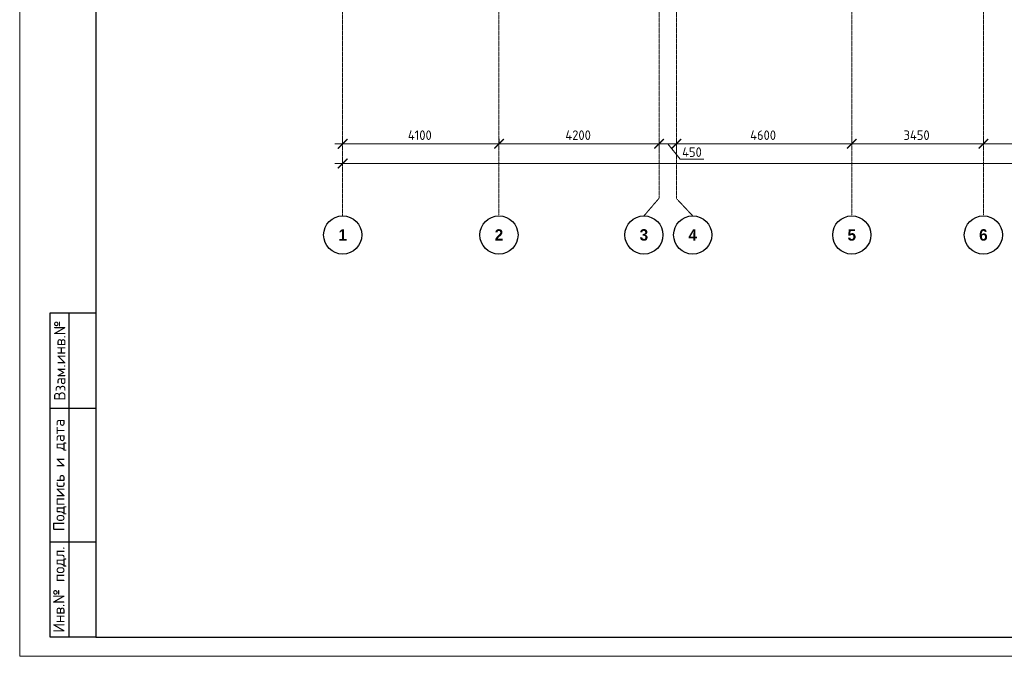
# Model space of a CAD drawing. Header units: millimetres. Extents: x -386473 to 311666, y -59273 to 291770.
# Tile 122 of 132: x 196606 to 222421, y -4054 to 12628. Entities that reach past the tile are written whole.
import ezdxf
from ezdxf.enums import TextEntityAlignment as Align

# ---------------------------------------------------------------- set-up
doc = ezdxf.new("R2010")
doc.units = ezdxf.units.MM
doc.linetypes.add('______5', pattern=[1100, 800, -100, 100, -100])
doc.linetypes.add('осевая', pattern=[50.8, 31.75, -6.35, 6.35, -6.35])
for name, color, linetype, lineweight in [('Оси', 40, '______5', 18), ('РАЗМЕРЫ', 1, 'Continuous', 9), ('Текст', 7, 'Continuous', 25), ('ТОНКИЕ', 7, 'Continuous', 9)]:
    doc.layers.add(name, color=color, linetype=linetype, lineweight=lineweight)
doc.layers.add('ТОЛСТЫЕ_ОСНОВНЫЕ', color=6, linetype='Continuous')
doc.styles.add('Century Gothic', font='GOTHIC.TTF')
doc.styles.add('GOST-2.304_Type-B', font='GOST_Common.ttf')
doc.styles.add('style1', font='GOST_Common.ttf', dxfattribs={"height": 500})
doc.dimstyles.new('СПДС', dxfattribs={"dimscale": 100, "dimtxt": 2.5, "dimasz": 2.5, "dimexe": 1.25, "dimexo": 0, "dimtad": 1, "dimdec": 0, "dimtxsty": 'GOST-2.304_Type-B', "dimblk": 'ARCHTICK', "dimcen": 2.5, "dimdle": 2, "dimadec": 0, "dimazin": 2, "dimtfac": 0.75, "dimtdec": 0, "dimtmove": 1, "dimatfit": 3, "dimfxl": 1, "dimtolj": 1, "dimarcsym": 1})

# ---------------------------------------------------------------- blocks, each defined once
blk = doc.blocks.new('_ArchTick')
at = {"color": 0, "linetype": 'ByBlock', "const_width": 0.15}
blk.add_lwpolyline([(-0.5, -0.5), (0.5, 0.5)], dxfattribs=at)
blk = doc.blocks.new('*D428')
at = {"color": 0, "lineweight": -2, "transparency": 16777216}
for p, q in [((983646, -19381), (983646, -19256)), ((1030446, -19495), (1030446, -19256)), ((983446, -19381), (1030646, -19381))]:
    blk.add_line(p, q, dxfattribs=at)
at = {"layer": 'DEFPOINTS', "color": 0, "transparency": 16777216}
for p in [(983646, -19381), (1030446, -19381), (1030446, -19495)]:
    blk.add_point(p, dxfattribs=at)
at = {"color": 0, "lineweight": -2, "transparency": 16777216, "xscale": 250, "yscale": 250, "zscale": 250, "rotation": 180}
blk.add_blockref('_ArchTick', (983646, -19381), dxfattribs=at)
at = {"color": 0, "lineweight": -2, "transparency": 16777216, "xscale": 250, "yscale": 250, "zscale": 250}
blk.add_blockref('_ArchTick', (1030446, -19381), dxfattribs=at)
at = {"color": 0, "transparency": 16777216, "insert": (1001863, -19270), "char_height": 250, "width": 104166.67, "attachment_point": 5, "style": 'GOST-2.304_Type-B'}
blk.add_mtext('\\A1;46800', dxfattribs=at)
blk = doc.blocks.new('NSY101')
at = {"color": 0, "linetype": 'ByBlock', "lineweight": -2}
blk.add_circle((0, 0), 50, dxfattribs=at)
blk = doc.blocks.new('СЛОЖНЫЙ_ОБЪЕКТ_31')
at = {"layer": 'Оси', "color": 16, "linetype": 'Continuous', "lineweight": 25, "transparency": 33554687, "xscale": 9.999999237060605, "yscale": 9.999999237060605, "zscale": 9.999999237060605}
blk.add_blockref('NSY101', (8813, -43009), dxfattribs=at)
at = {"layer": 'Оси', "color": 16, "linetype": 'Continuous', "lineweight": 25, "transparency": 33554687, "insert": (8813, -43009), "char_height": 300, "width": 385, "attachment_point": 5, "style": 'Century Gothic'}
blk.add_mtext('\\A1;{\\fCentury Gothic|i0|b1;\\H300.000000;\\W1.000000;\\C16;2}\\P', dxfattribs=at)
blk = doc.blocks.new('СЛОЖНЫЙ_ОБЪЕКТ_32')
at = {"layer": 'Оси', "color": 16, "linetype": 'Continuous', "lineweight": 25, "transparency": 33554687, "xscale": 9.999999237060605, "yscale": 9.999999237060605, "zscale": 9.999999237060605}
blk.add_blockref('NSY101', (18063, -43009), dxfattribs=at)
at = {"layer": 'Оси', "color": 16, "linetype": 'Continuous', "lineweight": 25, "transparency": 33554687, "insert": (18063, -43009), "char_height": 300, "width": 385, "attachment_point": 5, "style": 'Century Gothic'}
blk.add_mtext('\\A1;{\\fCentury Gothic|i0|b1;\\H300.000000;\\W1.000000;\\C16;5}\\P', dxfattribs=at)
blk = doc.blocks.new('СЛОЖНЫЙ_ОБЪЕКТ_33')
at = {"layer": 'Оси', "color": 16, "linetype": 'Continuous', "lineweight": 25, "transparency": 33554687, "xscale": 9.999999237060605, "yscale": 9.999999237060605, "zscale": 9.999999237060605}
blk.add_blockref('NSY101', (21513, -43009), dxfattribs=at)
at = {"layer": 'Оси', "color": 16, "linetype": 'Continuous', "lineweight": 25, "transparency": 33554687, "insert": (21513, -43009), "char_height": 300, "width": 385, "attachment_point": 5, "style": 'Century Gothic'}
blk.add_mtext('\\A1;{\\fCentury Gothic|i0|b1;\\H300.000000;\\W1.000000;\\C16;6}\\P', dxfattribs=at)
blk = doc.blocks.new('СЛОЖНЫЙ_ОБЪЕКТ_46')
at = {"layer": 'Оси', "color": 16, "linetype": 'Continuous', "lineweight": 25, "transparency": 33554687, "xscale": 9.999999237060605, "yscale": 9.999999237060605, "zscale": 9.999999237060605}
blk.add_blockref('NSY101', (5263, -43009), dxfattribs=at)
at = {"layer": 'Оси', "color": 16, "linetype": 'Continuous', "lineweight": 25, "transparency": 33554687, "insert": (5263, -43009), "char_height": 300, "width": 385, "attachment_point": 5, "style": 'Century Gothic'}
blk.add_mtext('\\A1;{\\fCentury Gothic|i0|b1;\\H300.000000;\\W1.000000;\\C16;1}\\P', dxfattribs=at)
blk = doc.blocks.new('СЛОЖНЫЙ_ОБЪЕКТ_48')
at = {"layer": 'Оси', "color": 16, "linetype": 'Continuous', "lineweight": 25, "transparency": 33554687, "xscale": 9.999999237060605, "yscale": 9.999999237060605, "zscale": 9.999999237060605}
blk.add_blockref('NSY101', (13893, -43009), dxfattribs=at)
at = {"layer": 'Оси', "color": 16, "linetype": 'Continuous', "lineweight": 25, "transparency": 33554687, "insert": (13893, -43009), "char_height": 300, "width": 385, "attachment_point": 5, "style": 'Century Gothic'}
blk.add_mtext('\\A1;{\\fCentury Gothic|i0|b1;\\H300.000000;\\W1.000000;\\C16;4}\\P', dxfattribs=at)
blk = doc.blocks.new('СЛОЖНЫЙ_ОБЪЕКТ_49')
at = {"layer": 'Оси', "color": 16, "linetype": 'Continuous', "lineweight": 25, "transparency": 33554687, "xscale": 9.999999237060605, "yscale": 9.999999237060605, "zscale": 9.999999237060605}
blk.add_blockref('NSY101', (12613, -43009), dxfattribs=at)
at = {"layer": 'Оси', "color": 16, "linetype": 'Continuous', "lineweight": 25, "transparency": 33554687, "insert": (12613, -43009), "char_height": 300, "width": 385, "attachment_point": 5, "style": 'Century Gothic'}
blk.add_mtext('\\A1;{\\fCentury Gothic|i0|b1;\\H300.000000;\\W1.000000;\\C16;3}\\P', dxfattribs=at)
blk = doc.blocks.new('*D414')
at = {"color": 0, "lineweight": -2, "transparency": 16777216}
for p, q in [((983646, -18864), (983646, -18739)), ((987746, -18864), (987746, -18739)), ((983446, -18864), (987946, -18864))]:
    blk.add_line(p, q, dxfattribs=at)
at = {"layer": 'DEFPOINTS', "color": 0, "transparency": 16777216}
for p in [(983646, -18864), (987746, -18864), (987746, -18864)]:
    blk.add_point(p, dxfattribs=at)
at = {"color": 0, "lineweight": -2, "transparency": 16777216, "xscale": 250, "yscale": 250, "zscale": 250, "rotation": 180}
blk.add_blockref('_ArchTick', (983646, -18864), dxfattribs=at)
at = {"color": 0, "lineweight": -2, "transparency": 16777216, "xscale": 250, "yscale": 250, "zscale": 250}
blk.add_blockref('_ArchTick', (987746, -18864), dxfattribs=at)
at = {"color": 0, "transparency": 16777216, "insert": (985670, -18639), "char_height": 250, "width": 83333.33, "attachment_point": 5, "style": 'GOST-2.304_Type-B'}
blk.add_mtext('\\A1;4100', dxfattribs=at)
blk = doc.blocks.new('*D415')
at = {"color": 0, "lineweight": -2, "transparency": 16777216}
for p, q in [((987746, -18864), (987746, -18739)), ((991946, -18864), (991946, -18739)), ((987546, -18864), (992146, -18864))]:
    blk.add_line(p, q, dxfattribs=at)
at = {"layer": 'DEFPOINTS', "color": 0, "transparency": 16777216}
for p in [(987746, -18864), (991946, -18864), (991946, -18864)]:
    blk.add_point(p, dxfattribs=at)
at = {"color": 0, "lineweight": -2, "transparency": 16777216, "xscale": 250, "yscale": 250, "zscale": 250, "rotation": 180}
blk.add_blockref('_ArchTick', (987746, -18864), dxfattribs=at)
at = {"color": 0, "lineweight": -2, "transparency": 16777216, "xscale": 250, "yscale": 250, "zscale": 250}
blk.add_blockref('_ArchTick', (991946, -18864), dxfattribs=at)
at = {"color": 0, "transparency": 16777216, "insert": (989820, -18639), "char_height": 250, "width": 83333.33, "attachment_point": 5, "style": 'GOST-2.304_Type-B'}
blk.add_mtext('\\A1;4200', dxfattribs=at)
blk = doc.blocks.new('*D416')
at = {"color": 0, "lineweight": -2, "transparency": 16777216}
for p, q in [((992396, -18864), (992396, -18739)), ((996996, -18864), (996996, -18739)), ((992196, -18864), (997196, -18864))]:
    blk.add_line(p, q, dxfattribs=at)
at = {"layer": 'DEFPOINTS', "color": 0, "transparency": 16777216}
for p in [(992396, -18864), (996996, -18864), (996996, -18864)]:
    blk.add_point(p, dxfattribs=at)
at = {"color": 0, "lineweight": -2, "transparency": 16777216, "xscale": 250, "yscale": 250, "zscale": 250, "rotation": 180}
blk.add_blockref('_ArchTick', (992396, -18864), dxfattribs=at)
at = {"color": 0, "lineweight": -2, "transparency": 16777216, "xscale": 250, "yscale": 250, "zscale": 250}
blk.add_blockref('_ArchTick', (996996, -18864), dxfattribs=at)
at = {"color": 0, "transparency": 16777216, "insert": (994670, -18639), "char_height": 250, "width": 83333.33, "attachment_point": 5, "style": 'GOST-2.304_Type-B'}
blk.add_mtext('\\A1;4600', dxfattribs=at)
blk = doc.blocks.new('*D417')
at = {"color": 0, "lineweight": -2, "transparency": 16777216}
for p, q in [((996996, -18864), (996996, -18739)), ((1000446, -18864), (1000446, -18739)), ((996796, -18864), (1000646, -18864))]:
    blk.add_line(p, q, dxfattribs=at)
at = {"layer": 'DEFPOINTS', "color": 0, "transparency": 16777216}
for p in [(996996, -18864), (1000446, -18864), (1000446, -18864)]:
    blk.add_point(p, dxfattribs=at)
at = {"color": 0, "lineweight": -2, "transparency": 16777216, "xscale": 250, "yscale": 250, "zscale": 250, "rotation": 180}
blk.add_blockref('_ArchTick', (996996, -18864), dxfattribs=at)
at = {"color": 0, "lineweight": -2, "transparency": 16777216, "xscale": 250, "yscale": 250, "zscale": 250}
blk.add_blockref('_ArchTick', (1000446, -18864), dxfattribs=at)
at = {"color": 0, "transparency": 16777216, "insert": (998695, -18639), "char_height": 250, "width": 83333.33, "attachment_point": 5, "style": 'GOST-2.304_Type-B'}
blk.add_mtext('\\A1;3450', dxfattribs=at)
blk = doc.blocks.new('*D418')
at = {"color": 0, "lineweight": -2, "transparency": 16777216}
for p, q in [((1000446, -18864), (1000446, -18739)), ((1003496, -18864), (1003496, -18739)), ((1000246, -18864), (1003696, -18864))]:
    blk.add_line(p, q, dxfattribs=at)
at = {"layer": 'DEFPOINTS', "color": 0, "transparency": 16777216}
for p in [(1000446, -18864), (1003496, -18864), (1003496, -18864)]:
    blk.add_point(p, dxfattribs=at)
at = {"color": 0, "lineweight": -2, "transparency": 16777216, "xscale": 250, "yscale": 250, "zscale": 250, "rotation": 180}
blk.add_blockref('_ArchTick', (1000446, -18864), dxfattribs=at)
at = {"color": 0, "lineweight": -2, "transparency": 16777216, "xscale": 250, "yscale": 250, "zscale": 250}
blk.add_blockref('_ArchTick', (1003496, -18864), dxfattribs=at)
at = {"color": 0, "transparency": 16777216, "insert": (1001945, -18639), "char_height": 250, "width": 83333.33, "attachment_point": 5, "style": 'GOST-2.304_Type-B'}
blk.add_mtext('\\A1;3050', dxfattribs=at)
blk = doc.blocks.new('*D426')
at = {"color": 0, "lineweight": -2, "transparency": 16777216}
for p, q in [((991946, -18739), (991946, -18989)), ((992396, -18802), (992396, -18989)), ((992596, -18864), (991746, -18864)), ((992171, -18864), (992493, -19270)), ((992493, -19270), (993118, -19270))]:
    blk.add_line(p, q, dxfattribs=at)
at = {"layer": 'DEFPOINTS', "color": 0, "transparency": 16777216}
for p in [(991946, -18739), (992396, -18802), (991946, -18864)]:
    blk.add_point(p, dxfattribs=at)
at = {"color": 0, "lineweight": -2, "transparency": 16777216, "xscale": 250, "yscale": 250, "zscale": 250, "rotation": 180}
blk.add_blockref('_ArchTick', (991946, -18864), dxfattribs=at)
at = {"color": 0, "lineweight": -2, "transparency": 16777216, "xscale": 250, "yscale": 250, "zscale": 250}
blk.add_blockref('_ArchTick', (992396, -18864), dxfattribs=at)
at = {"color": 0, "transparency": 16777216, "insert": (992805, -19083), "char_height": 250, "attachment_point": 5, "style": 'GOST-2.304_Type-B'}
blk.add_mtext('\\A1;450', dxfattribs=at)
blk = doc.blocks.new('*U44')
at = {"layer": 'ТОЛСТЫЕ_ОСНОВНЫЕ'}
for p, q in [((8, 5), (8, 90)), ((8, 90), (20, 90)), ((13, 5), (13, 90)), ((8, 65), (20, 65)), ((8, 30), (20, 30)), ((20, 5), (8, 5))]:
    blk.add_line(p, q, dxfattribs=at)
at = {"layer": 'ТОЛСТЫЕ_ОСНОВНЫЕ', "color": 6}
blk.add_lwpolyline([(20, 5), (886, 5), (886, 415), (20, 415)], close=True, dxfattribs=at)
at = {"layer": 'ТОНКИЕ'}
blk.add_lwpolyline([(0, 0), (891, 0), (891, 420), (0, 420)], close=True, dxfattribs=at)
at = {"layer": 'Текст', "style": 'style1'}
for s, p in [('Взам.инв.№', (10.5, 77.5)), ('Подпись и дата', (10.5, 47.5)), ('Инв.№ подл.', (10.5, 17.5))]:
    blk.add_text(s, height=3, rotation=90, dxfattribs=at).set_placement(p, align=Align.MIDDLE)
blk = doc.blocks.new('оси2')
at = {"layer": 'Оси', "color": 16, "linetype": 'осевая', "lineweight": 0, "ltscale": 0.25, "transparency": 33554687}
for p, q in [((983645.5, 5465.4), (983645.8, -20755.1)), ((987745.5, 5465.4), (987745.5, -20739.3)), ((996995.5, 5465.4), (996995.5, -20739.3)), ((1000445.5, 5465.4), (1000445.5, -20739.3)), ((991945.5, 4955.2), (991945.5, -20287.7)), ((992395.5, 4955.2), (992395.5, -20293.6)), ((991545, -20755.1), (991945.5, -20287.7)), ((992825, -20755.1), (992395.5, -20293.6))]:
    blk.add_line(p, q, dxfattribs=at)
at = {"layer": 'Оси', "color": 16, "linetype": 'Continuous', "lineweight": 25, "transparency": 33554687}
for name, p in [('СЛОЖНЫЙ_ОБЪЕКТ_46', (978385.3, 21754.4)), ('СЛОЖНЫЙ_ОБЪЕКТ_31', (978932, 21754.4)), ('СЛОЖНЫЙ_ОБЪЕКТ_49', (978932, 21754.4)), ('СЛОЖНЫЙ_ОБЪЕКТ_48', (978932, 21754.4)), ('СЛОЖНЫЙ_ОБЪЕКТ_32', (978932, 21754.4)), ('СЛОЖНЫЙ_ОБЪЕКТ_33', (978932, 21754.4))]:
    blk.add_blockref(name, p, dxfattribs=at)
for base, p1, p2, picture, middle in [((987745.5, -18864.1), (983645.5, -18864.1), (987745.5, -18864.1), '*D414', (985670.4, -18864.1)), ((991945.5, -18864.1), (987745.5, -18864.1), (991945.5, -18864.1), '*D415', (989820.4, -18864.1)), ((996995.5, -18864.1), (992395.5, -18864.1), (996995.5, -18864.1), '*D416', (994670.4, -18864.1)), ((1000445.5, -18864.1), (996995.5, -18864.1), (1000445.5, -18864.1), '*D417', (998695.4, -18864.1)), ((1003495.5, -18864.1), (1000445.5, -18864.1), (1003495.5, -18864.1), '*D418', (1001945.4, -18864.1)), ((1030445.5, -19380.9), (983645.5, -19380.9), (1030445.5, -19495.3), '*D428', (1001863, -19495.3))]:
    dim = blk.add_linear_dim(base=base, p1=p1, p2=p2, dimstyle='СПДС', override={"dimgap": 1})
    dim.commit()
    dim.dimension.update_dxf_attribs({"geometry": picture, "text_midpoint": middle, "dimtype": 128})
dim = blk.add_linear_dim(base=(991945.5, -18864.1), p1=(992395.5, -18801.6), p2=(991945.5, -18739.1), dimstyle='СПДС')
dim.commit()
dim.dimension.update_dxf_attribs({"geometry": '*D426', "text_midpoint": (992555.1, -19270.3), "dimtype": 128})

msp = doc.modelspace()

# ---------------------------------------------------------------- block references
at = {"xscale": 100, "yscale": 100, "zscale": 100}
msp.add_blockref('*U44', (196606.3, -4054.4), dxfattribs=at)
at = {"layer": 'РАЗМЕРЫ'}
msp.add_blockref('оси2', (-778573.2, 28241.3), dxfattribs=at)

doc.saveas('drawing.dxf')
